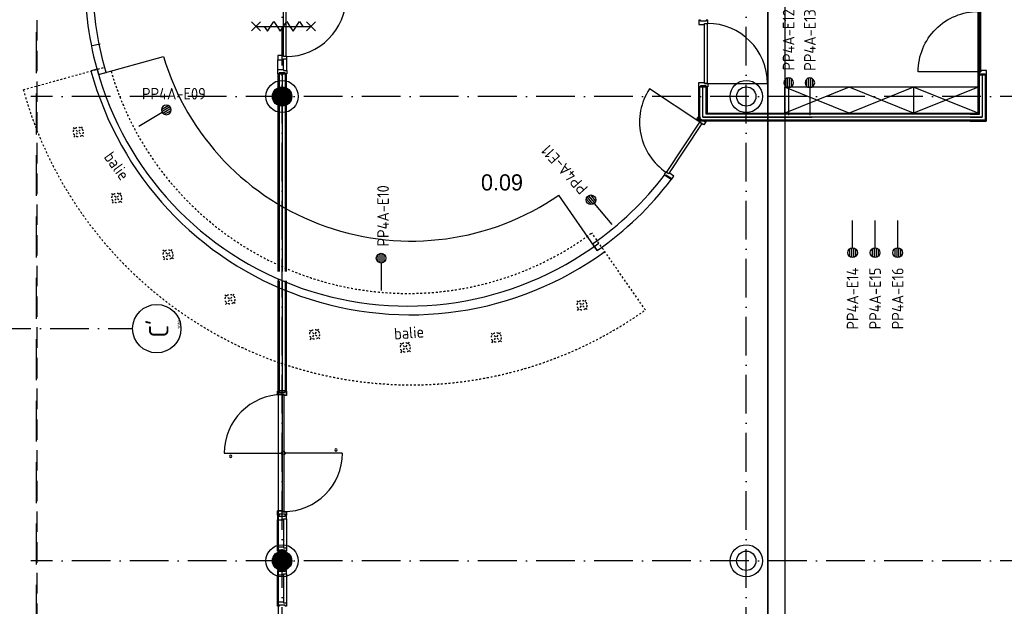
# Model space of a CAD drawing. Header units: millimetres. Extents: x 90707 to 450385, y -1262 to 949019.
# Tile 21 of 60: x 170076 to 185348, y 19302 to 28399. Entities that reach past the tile are written whole.
import ezdxf
from ezdxf.enums import TextEntityAlignment as Align

# ---------------------------------------------------------------- set-up
doc = ezdxf.new("R2010")
doc.units = ezdxf.units.MM
doc.header["$LTSCALE"] = 100
for name, pattern in [('DASHDOT', [9, 6, -1.5, 0, -1.5]), ('DASHED', [3, 1.5, -1.5]), ('HIDDEN', [9.525, 6.35, -3.175]), ('HIDDEN2', [4.7625, 3.175, -1.5875])]:
    doc.linetypes.add(name, pattern=pattern)
doc.layers.get('0').update_dxf_attribs({"linetype": 'CONTINUOUS'})
for name, color, linetype in [('AL$1----_ALGEMEEN', 7, 'CONTINUOUS'), ('AL$1----_TEKST', 7, 'CONTINUOUS'), ('AL$2----_RENVOOI', 7, 'CONTINUOUS'), ('AL$7----_STRAMIEN', 1, 'DASHDOT'), ('AL$8----_HULPKOLOM', 2, 'CONTINUOUS'), ('AL22----_BINNENWAND', 7, 'CONTINUOUS'), ('AL28----_KONSTRUKTIE', 3, 'CONTINUOUS'), ('AL32----_BINNENKOZ', 7, 'CONTINUOUS'), ('AL32----_DRAAIRICHTING', 1, 'CONTINUOUS'), ('AL65----_BEVEILIGING', 7, 'CONTINUOUS'), ('ALL-----_REFLIJNEN', 8, 'CONTINUOUS'), ('ALN-----_BLOCKNAAM', 2, 'CONTINUOUS'), ('ALXAA---_GEWBETON', 12, 'CONTINUOUS'), ('BOUW', 8, 'CONTINUOUS'), ('EB6441--_ATTRIB', 2, 'CONTINUOUS'), ('EL6441--_DATACOM', 3, 'CONTINUOUS'), ('LIJN070', 130, 'CONTINUOUS'), ('MEUBILAIR', 6, 'CONTINUOUS'), ('MV-BINNENWANDEN', 1, 'CONTINUOUS'), ('VOLGNUMMER', 7, 'CONTINUOUS')]:
    doc.layers.add(name, color=color, linetype=linetype)
doc.styles.add('1_8', font='ISO', dxfattribs={"height": 1.8})
doc.styles.add('2_0', font='iso', dxfattribs={"height": 200})
doc.styles.add('BURO-025', font='BUROFONT.shx', dxfattribs={"height": 250})
doc.styles.get("Standard").update_dxf_attribs({"font": 'iso.shx'})

# ---------------------------------------------------------------- blocks, each defined once
blk = doc.blocks.new('ES4X2')
for p, q in [((-0.45, 1.4), (-0.45, 2.6)), ((-0.15, 1.27), (-0.15, 2.73)), ((0.15, 1.27), (0.15, 2.73)), ((0.45, 1.4), (0.45, 2.6)), ((0, 1.25), (0, -3))]:
    blk.add_line(p, q)
blk.add_circle((0, 2), 0.75)
at = {"style": '1_8', "flags": 8}
for tag, p in [('NUMMER', (1.25, 3.5)), ('CODE', (-1.25, 3.5))]:
    blk.add_attdef(tag, text='', height=1.8, rotation=90, dxfattribs=at).set_placement(p, align=Align.MIDDLE_LEFT)
blk.add_attdef('M_CODE', text='', height=1.8, dxfattribs=at).set_placement((0, 0), align=Align.MIDDLE_CENTER)
blk = doc.blocks.new('1010')
at = {"layer": 'AL$7----_STRAMIEN', "color": 7, "linetype": 'Continuous'}
blk.add_circle((0, 750), 750, dxfattribs=at)
at = {"layer": 'AL$7----_STRAMIEN', "color": 3, "linetype": 'Continuous'}
blk.add_attdef('STR-NAAM', text='', height=600, rotation=360, dxfattribs=at).set_placement((0, 750), align=Align.MIDDLE)
at = {"layer": 'ALN-----_BLOCKNAAM', "linetype": 'Continuous'}
blk.add_text('1010', height=100, dxfattribs=at).set_placement((0, 0))
blk = doc.blocks.new('EH100000')
at = {"linetype": 'ByBlock'}
for p, q in [((1, 0.5), (0, 0.5)), ((1, 0.5, 1), (0, 0.5, 1)), ((0, -0.5, 1), (1, -0.5, 1)), ((1, -0.5), (0, -0.5))]:
    blk.add_line(p, q, dxfattribs=at)
at = {"linetype": 'ByBlock', "invisible_edges": 15}
for points in [[(1, -0.5), (0, -0.5), (0, 0.5), (1, 0.5)], [(0, 0.5), (1, 0.5), (1, 0.5, 1), (0, 0.5, 1)], [(0, -0.5, 1), (1, -0.5, 1), (1, -0.5), (0, -0.5)]]:
    blk.add_3dface(points, dxfattribs=at)
at = {"linetype": 'ByBlock', "style": '2_0', "flags": 8}
blk.add_attdef('FUNCTIE', text='', height=0.5, dxfattribs=at).set_placement((0.5, 0), align=Align.MIDDLE)
at = {"linetype": 'ByBlock', "flags": 9}
blk.add_attdef('SCHOT', text='', height=0.5, dxfattribs=at).set_placement((0.5, 0), align=Align.MIDDLE)
blk = doc.blocks.new('A$Cca306792')
at = {"layer": 'AL$1----_ALGEMEEN', "color": 8}
for p, q in [((80182, 28809), (81188, 29088)), ((89065, 27183), (88961, 27252)), ((89065, 27183), (88961, 27252)), ((87916, 26083), (87319, 26941)), ((87845, 26186), (87916, 26083))]:
    blk.add_line(p, q, dxfattribs=at)
at = {"layer": 'AL$1----_ALGEMEEN', "color": 8, "linetype": 'DASHED', "ltscale": 0.2}
for p, q in [((79014, 28575), (80277, 28925)), ((88663, 25160), (87832, 26354))]:
    blk.add_line(p, q, dxfattribs=at)
at = {"layer": 'AL$1----_ALGEMEEN', "color": 8, "linetype": 'Continuous'}
blk.add_lwpolyline([(80180, 28809), (80300, 28842, -0.07751), (80098, 30350), (79973, 30350, 0.077269)], format="xyb", close=True, dxfattribs=at)
at = {"layer": 'AL$1----_ALGEMEEN', "color": 8}
blk.add_lwpolyline([(80158, 28892), (80064, 28866)], dxfattribs=at)
at = {"layer": 'AL$1----_ALGEMEEN', "color": 8, "linetype": 'DASHED', "ltscale": 0.2}
for points in [[(79948, 27852), (79784, 27987)], [(79799, 27838), (79934, 28001)], [(80544, 26828), (80381, 26963)], [(80395, 26814), (80530, 26977)], [(81341, 25951), (81177, 26086)], [(81191, 25937), (81326, 26100)], [(82302, 25258), (82138, 25393)], [(82152, 25244), (82288, 25408)], [(87761, 25166), (87598, 25301)], [(87612, 25152), (87747, 25315)], [(83614, 24713), (83450, 24848)], [(83464, 24699), (83599, 24862)], [(86432, 24665), (86268, 24800)], [(86282, 24651), (86418, 24815)], [(85020, 24511), (84856, 24646)], [(84870, 24497), (85006, 24660)]]:
    blk.add_lwpolyline(points, dxfattribs=at)
for centre in [(79866, 27919), (80463, 26896), (81259, 26018), (82220, 25326), (87680, 25233), (83532, 24781), (86350, 24733), (84938, 24579)]:
    blk.add_circle(centre, 75, dxfattribs=at)
at = {"layer": 'AL$1----_ALGEMEEN', "color": 8}
for centre, radius, start, end in [((85034, 30244), 4016, 196.721, 304.6768), ((85016, 30219), 5134, 195.2853, 305.9974), ((84973, 30212), 4992, 195.3357, 306.4805), ((85034, 30245), 4937, 304.7006, 322.6906), ((85034, 30245), 5062, 304.7038, 322.7835)]:
    blk.add_arc(centre, radius, start, end, dxfattribs=at)
at = {"layer": 'AL$1----_ALGEMEEN', "color": 8, "linetype": 'DASHED', "ltscale": 0.2}
for centre, radius, start, end in [((84981, 30218), 4802, 196.3926, 306.4313), ((85034, 30245), 6247, 195.508, 305.5167)]:
    blk.add_arc(centre, radius, start, end, dxfattribs=at)
at = {"layer": 'AL$2----_RENVOOI', "color": 8, "linetype": 'Continuous'}
for centre, start, end in [((83862, 22990), 0, 180), ((83862, 22990), 180, 0), ((82229, 22890), 0, 180), ((82229, 22890), 180, 0)]:
    blk.add_arc(centre, 18.7, start, end, dxfattribs=at)
at = {"layer": 'AL$7----_STRAMIEN', "color": 1}
for p, q in [((83028, 5550), (83028, 30767)), ((101068, 28470), (79128, 28470)), ((101068, 21270), (79128, 21270))]:
    blk.add_line(p, q, dxfattribs=at)
blk.add_lwpolyline([(90228, 5550), (90228, 78659)], dxfattribs=at)
at = {"layer": 'AL$7----_STRAMIEN'}
blk.add_lwpolyline([(52428, 24870), (80709, 24870)], dxfattribs=at)
at = {"layer": 'AL$8----_HULPKOLOM', "color": 8}
for centre in [(83028, 28470), (90228, 28470), (83028, 21270), (90228, 21270)]:
    blk.add_circle(centre, 250, dxfattribs=at)
at = {"layer": 'AL22----_BINNENWAND', "color": 8}
for p, q in [((80205, 29280), (80083, 29256)), ((82966, 28606), (82966, 28822)), ((82966, 28822), (83091, 28822)), ((83091, 28822), (83091, 28606)), ((89494, 28618), (89619, 28618)), ((89494, 28086), (89494, 28618)), ((89619, 28618), (89619, 28211)), ((91824, 28614), (90824, 28614)), ((90824, 28614), (90824, 28214)), ((91824, 28614), (90824, 28214)), ((91824, 28214), (90824, 28614)), ((90824, 28214), (90824, 28614)), ((92824, 28614), (91824, 28614)), ((92824, 28614), (91824, 28214)), ((92824, 28214), (91824, 28614)), ((93824, 28614), (92824, 28214)), ((93824, 28214), (92824, 28614)), ((82966, 25758), (82966, 28333)), ((83091, 28333), (83091, 25758)), ((89619, 28211), (93825, 28211)), ((93950, 28086), (89494, 28086)), ((82966, 23907), (82966, 25609)), ((83091, 25609), (83091, 23907)), ((83091, 23907), (82966, 23907))]:
    blk.add_line(p, q, dxfattribs=at)
at = {"layer": 'AL22----_BINNENWAND', "color": 8, "linetype": 'Continuous'}
for p, q in [((82981, 28822), (82981, 28612)), ((83076, 28822), (83076, 28612)), ((89509, 28101), (89509, 28618)), ((89604, 28196), (89604, 28618)), ((82981, 28327), (82981, 25758)), ((83076, 28327), (83076, 25758)), ((93840, 28196), (89604, 28196)), ((93935, 28101), (89509, 28101)), ((92452, 28097), (89509, 28097)), ((82981, 25609), (82981, 23907)), ((83076, 25609), (83076, 23907))]:
    blk.add_line(p, q, dxfattribs=at)
at = {"layer": 'AL22----_BINNENWAND', "color": 8}
blk.add_lwpolyline([(92824, 28614), (92824, 28214), (93824, 28214), (93824, 28614)], close=True, dxfattribs=at)
at = {"layer": 'AL28----_KONSTRUKTIE', "color": 8}
for centre in [(83028, 28470), (90228, 28470), (83028, 21270), (90228, 21270)]:
    blk.add_circle(centre, 150, dxfattribs=at)
at = {"layer": 'AL32----_BINNENKOZ', "color": 8, "linetype": 'HIDDEN2'}
blk.add_line((79230, 11716), (79230, 36774), dxfattribs=at)
at = {"layer": 'AL32----_BINNENKOZ', "color": 8}
for p, q in [((83049, 29089), (83049, 30023)), ((83089, 29089), (83089, 30023)), ((89494, 29654), (89494, 29587)), ((89516, 29654), (89494, 29654)), ((89516, 29638), (89516, 29654)), ((89608, 29638), (89516, 29638)), ((89608, 29654), (89608, 29638)), ((89633, 29654), (89608, 29654)), ((89633, 29604), (89633, 29654)), ((89494, 29587), (89582, 29587)), ((89582, 28670), (89582, 29604)), ((89582, 29604), (89622, 29604)), ((89582, 29604), (89633, 29604)), ((89582, 29587), (89582, 29604)), ((89622, 29604), (89622, 28670)), ((83049, 29106), (82961, 29106)), ((82961, 29106), (82961, 29039)), ((82961, 28889), (82961, 29039)), ((82961, 29039), (83049, 29039)), ((83049, 29089), (83049, 29106)), ((83100, 29089), (83049, 29089)), ((83049, 29039), (83049, 29056)), ((83049, 29056), (83100, 29056)), ((83049, 28889), (83049, 29039)), ((83100, 29056), (83100, 29089)), ((83100, 29056), (83100, 29089)), ((83100, 28872), (83100, 29056)), ((82961, 28822), (82961, 28889)), ((82961, 28889), (83049, 28889)), ((83049, 28889), (83049, 28872)), ((83049, 28872), (83100, 28872)), ((83100, 28872), (83100, 28822)), ((82983, 28822), (82961, 28822)), ((83075, 28838), (82983, 28838)), ((82983, 28838), (82983, 28822)), ((83075, 28822), (83075, 28838)), ((83100, 28822), (83075, 28822)), ((89494, 28620), (89494, 28687)), ((89494, 28687), (89582, 28687)), ((89516, 28620), (89494, 28620)), ((89516, 28636), (89516, 28620)), ((89608, 28636), (89516, 28636)), ((89582, 28687), (89582, 28670)), ((89622, 28670), (89582, 28670)), ((89582, 28670), (89633, 28670)), ((89608, 28620), (89608, 28636)), ((89633, 28620), (89608, 28620)), ((89633, 28670), (89633, 28620)), ((92719, 28203), (93653, 28203)), ((89105, 27369), (89105, 27369)), ((82959, 23902), (82984, 23902)), ((82959, 23852), (82959, 23902)), ((83061, 23852), (82959, 23852)), ((82984, 23902), (82984, 23886)), ((82984, 23886), (83073, 23886)), ((83061, 23835), (83061, 23852)), ((83098, 23835), (83061, 23835)), ((83073, 23886), (83073, 23902)), ((83073, 23902), (83098, 23902)), ((83098, 23902), (83098, 23835)), ((82959, 21977), (82959, 22044)), ((82959, 22044), (83031, 22044)), ((83073, 21993), (82984, 21993)), ((82984, 21993), (82984, 21977)), ((83031, 22044), (83031, 22027)), ((83031, 22027), (83098, 22027)), ((83073, 21977), (83073, 21993)), ((83098, 22027), (83098, 21977)), ((82984, 21977), (82959, 21977)), ((82984, 21972), (82959, 21972)), ((82959, 21972), (82959, 21905)), ((82959, 21905), (83047, 21905)), ((82984, 21956), (82984, 21972)), ((83073, 21956), (82984, 21956)), ((83047, 21905), (83047, 21922)), ((83047, 21922), (83098, 21922)), ((83047, 21905), (83047, 21487)), ((83098, 21977), (83073, 21977)), ((83098, 21972), (83073, 21972)), ((83073, 21972), (83073, 21956)), ((83098, 21922), (83098, 21972)), ((82959, 21420), (82959, 21487)), ((82959, 21487), (83047, 21487)), ((82982, 21420), (82959, 21420)), ((83073, 21436), (82982, 21436)), ((82982, 21436), (82982, 21420)), ((83047, 21487), (83047, 21470)), ((83047, 21470), (83098, 21470)), ((83073, 21420), (83073, 21436)), ((83098, 21420), (83073, 21420)), ((83098, 21470), (83098, 21420)), ((82984, 21120), (82959, 21120)), ((82959, 21120), (82959, 21053)), ((82984, 21104), (82984, 21120)), ((83073, 21104), (82984, 21104)), ((83098, 21120), (83073, 21120)), ((83073, 21120), (83073, 21104)), ((83098, 21070), (83098, 21120)), ((82959, 21053), (83047, 21053)), ((83047, 21053), (83047, 21070)), ((83047, 21070), (83098, 21070)), ((83047, 21053), (83047, 20634)), ((82959, 20567), (82959, 20634)), ((82959, 20634), (83047, 20634)), ((83047, 20634), (83047, 20617)), ((82982, 20567), (82959, 20567)), ((83073, 20583), (82982, 20583)), ((82982, 20583), (82982, 20567)), ((83047, 20617), (83098, 20617)), ((83073, 20567), (83073, 20583)), ((83098, 20567), (83073, 20567)), ((83098, 20617), (83098, 20567))]:
    blk.add_line(p, q, dxfattribs=at)
at = {"layer": 'AL32----_BINNENKOZ', "color": 8, "linetype": 'Continuous'}
for p, q in [((82959, 23902), (82959, 23852)), ((83061, 23852), (82959, 23852)), ((83035, 22034), (83035, 23845)), ((83035, 23845), (83057, 23845)), ((83057, 23845), (83057, 22034)), ((83061, 23835), (83061, 23852)), ((83098, 23835), (83061, 23835)), ((83098, 23835), (83098, 23902)), ((82129, 22940), (83035, 22940)), ((83962, 22940), (83057, 22940)), ((82959, 22044), (82959, 21977)), ((83031, 22044), (82959, 22044)), ((83031, 22027), (83031, 22044)), ((83098, 22027), (83031, 22027)), ((83057, 22034), (83035, 22034)), ((83098, 21977), (83098, 22027)), ((82959, 21487), (82959, 21905)), ((83098, 21922), (83098, 21470)), ((82959, 20634), (82959, 21053)), ((83098, 21070), (83098, 20617))]:
    blk.add_line(p, q, dxfattribs=at)
at = {"layer": 'AL32----_BINNENKOZ', "color": 8}
for points in [[(89491, 28162), (89512, 28148), (89503, 28135), (89580, 28084), (89588, 28097), (89607, 28085), (89570, 28029), (89496, 28078), (89506, 28092), (89463, 28120), (89491, 28162)], [(88953, 27258), (88973, 27244), (88982, 27257), (89059, 27207), (89050, 27193), (89068, 27181), (89105, 27237), (89032, 27286), (89023, 27271), (88980, 27300), (88953, 27258)]]:
    blk.add_lwpolyline(points, dxfattribs=at)
blk.add_lwpolyline([(89023, 27271), (88989, 27293), (89506, 28072), (89539, 28050)], close=True, dxfattribs=at)
blk.add_circle((83046, 22940), 30, dxfattribs=at)
at = {"layer": 'AL32----_BINNENKOZ', "color": 8, "linetype": 'Continuous'}
for centre, start, end in [((83035, 22940), 90, 180), ((83057, 22940), 270, 0)]:
    blk.add_arc(centre, 906, start, end, dxfattribs=at)
at = {"layer": 'AL32----_DRAAIRICHTING', "color": 8}
blk.add_line((89622, 28670), (90556, 28670), dxfattribs=at)
blk.add_lwpolyline([(89506, 28072), (88727, 28588, 0.414214), (88989, 27293, 0.414214)], format="xyb", dxfattribs=at)
for centre, start, end in [((83089, 30023), 270, 0), ((89622, 28670), 0, 90)]:
    blk.add_arc(centre, 934, start, end, dxfattribs=at)
at = {"layer": 'AL65----_BEVEILIGING', "color": 8, "linetype": 'Continuous'}
for p, q in [((82799, 29481), (82899, 29631)), ((82899, 29631), (82949, 29556)), ((82999, 29481), (83099, 29631)), ((83099, 29631), (83149, 29556)), ((83199, 29481), (83299, 29631)), ((83299, 29631), (83349, 29556)), ((82554, 29626), (82694, 29486)), ((82554, 29486), (82694, 29626)), ((82624, 29556), (83474, 29556)), ((82749, 29556), (82799, 29481)), ((82949, 29556), (82999, 29481)), ((83149, 29556), (83199, 29481)), ((83404, 29626), (83544, 29486)), ((83404, 29486), (83544, 29626))]:
    blk.add_line(p, q, dxfattribs=at)
at = {"layer": 'ALL-----_REFLIJNEN', "color": 8, "linetype": 'Continuous'}
for p, q in [((83028, 28822), (83028, 25758)), ((89556, 28148), (89556, 28618)), ((93888, 28148), (89556, 28148)), ((91248, 28145), (89556, 28145)), ((83028, 25609), (83028, 23907))]:
    blk.add_line(p, q, dxfattribs=at)
at = {"layer": 'ALXAA---_GEWBETON', "color": 8}
for p, q in [((82908, 28380), (82908, 28560)), ((82928, 28358), (82928, 28581)), ((82948, 28343), (82948, 28596)), ((82968, 28332), (82968, 28607)), ((82988, 28325), (82988, 28614)), ((83008, 28321), (83008, 28618)), ((83028, 28320), (83028, 28620)), ((83048, 28321), (83048, 28618)), ((83068, 28325), (83068, 28614)), ((83088, 28332), (83088, 28607)), ((83108, 28343), (83108, 28596)), ((83128, 28358), (83128, 28581)), ((83148, 28380), (83148, 28560)), ((82888, 28416), (82888, 28523)), ((83168, 28416), (83168, 28523)), ((82928, 21158), (82928, 21381)), ((82948, 21143), (82948, 21396)), ((82968, 21132), (82968, 21407)), ((82988, 21125), (82988, 21414)), ((83008, 21121), (83008, 21418)), ((83028, 21120), (83028, 21420)), ((83048, 21121), (83048, 21418)), ((83068, 21125), (83068, 21414)), ((83088, 21132), (83088, 21407)), ((83108, 21143), (83108, 21396)), ((83128, 21158), (83128, 21381)), ((82888, 21216), (82888, 21323)), ((82908, 21180), (82908, 21360)), ((83148, 21180), (83148, 21360)), ((83168, 21216), (83168, 21323))]:
    blk.add_line(p, q, dxfattribs=at)
at = {"layer": 'MEUBILAIR', "color": 8}
for p, q in [((93825, 28207), (93825, 35161)), ((93840, 35176), (93840, 28192)), ((93825, 28211), (93825, 28808)), ((93825, 28808), (93950, 28808)), ((93840, 28808), (93840, 28196)), ((93888, 28808), (93888, 28148)), ((93935, 28808), (93935, 28101)), ((93950, 28808), (93950, 28086)), ((93824, 28214), (93824, 28614)), ((93703, 28207), (93825, 28207)), ((93840, 28192), (93703, 28192)), ((93888, 28145), (93703, 28145)), ((93935, 28097), (93703, 28097)), ((93950, 28082), (93703, 28082))]:
    blk.add_line(p, q, dxfattribs=at)
blk.add_lwpolyline([(93828, 28855), (92894, 28855, -0.414214), (93828, 29789, -0.414214)], format="xyb", dxfattribs=at)
blk.add_lwpolyline([(93868, 29789), (93828, 29789), (93828, 28855), (93868, 28855)], close=True, dxfattribs=at)
blk.add_lwpolyline([(93817, 28805), (93842, 28805), (93842, 28821), (93934, 28821), (93934, 28805), (93956, 28805), (93956, 28872), (93868, 28872), (93868, 28855), (93817, 28855), (93817, 28805)], dxfattribs=at)
at = {"layer": 'MV-BINNENWANDEN', "color": 8}
blk.add_line((82966, 25634), (82966, 9820), dxfattribs=at)
at = {"layer": 'AL$7----_STRAMIEN', "xscale": 0.5, "yscale": 0.5, "zscale": 0.5, "rotation": 90}
blk.add_blockref('1010', (81459, 24870), dxfattribs=at).add_auto_attribs({'STR-NAAM': "C'"})
at = {"layer": 'AL22----_BINNENWAND', "color": 8, "xscale": 19671.86249558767, "yscale": 270, "zscale": 60, "rotation": 270}
blk.add_blockref('EH100000', (90696, 37416), dxfattribs=at)
at = {"layer": 'AL$1----_ALGEMEEN', "color": 8, "linetype": 'DASHED', "ltscale": 0.2}
for p in [(79866, 27919), (80463, 26896), (81259, 26018), (82220, 25326), (87680, 25233), (83532, 24781), (86350, 24733), (84938, 24579)]:
    blk.add_text('6301', height=10, rotation=95.408, dxfattribs=at).set_placement(p)
at = {"layer": 'AL$1----_TEKST', "color": 8}
for rotation, p in [(306, (80255, 27530)), (4.3137, (84771, 24700))]:
    blk.add_text('balie', height=180, rotation=rotation, dxfattribs=at).set_placement(p)
at = {"layer": 'BOUW', "style": 'BURO-025'}
blk.add_text('0.09', height=250, dxfattribs=at).set_placement((86113, 27013))
at = {"layer": 'VOLGNUMMER', "color": 252, "linetype": 'ByBlock'}
for tag, p in [('0.28', (16187, 74214)), ('0.16', (78893, 73105)), ('0.17', (62961, 72994)), ('0.29', (35887, 72529)), ('0.18', (53124, 64542)), ('0.701', (85482, 63517)), ('0.30', (29366, 63128)), ('0.32', (36092, 63166)), ('0.12', (90689, 63024)), ('0.29A', (33165, 62745)), ('0.30', (38191, 61494)), ('0.19', (61479, 61433)), ('0.27', (17657, 61363)), ('0.14', (89762, 60088)), ('0.33', (45869, 59450)), ('0.15', (73454, 57402)), ('0.25', (28058, 57013)), ('0.801', (112714, 57073)), ('0.18A', (61029, 56759)), ('0.26A', (36299, 54851)), ('0.20', (60895, 53506)), ('0.800', (90980, 50804)), ('0.25A', (73288, 48435)), ('0.21', (58702, 48178)), ('0.300', (94483, 48257)), ('0.24', (35041, 47783)), ('0.102', (87631, 47613)), ('0.203', (95795, 46197)), ('0.26', (18559, 46119)), ('0.802', (68387, 42721)), ('0.204', (95497, 42149)), ('0.07B', (66790, 38909)), ('0.702', (95327, 36513))]:
    blk.add_attdef(tag, text='', height=250, dxfattribs=at).set_placement(p, align=Align.MIDDLE_CENTER)
at = {"layer": 'VOLGNUMMER', "color": 8, "linetype": 'ByBlock'}
blk.add_attdef('0.600', text='', height=250, dxfattribs=at).set_placement((96800, 48300), align=Align.MIDDLE_CENTER)

msp = doc.modelspace()

# ---------------------------------------------------------------- linework, layer by layer
at = {"layer": 'LIJN070', "linetype": 'HIDDEN'}
msp.add_line((170337, 5663), (170337, 34373), dxfattribs=at)

# ---------------------------------------------------------------- block references
at = {"layer": 'EL6441--_DATACOM'}
msp.add_blockref('A$Cca306792', (91118, -1262), dxfattribs=at)
ref = msp.add_blockref('ES4X2', (182002, 27221), dxfattribs=dict(at, xscale=-100, yscale=100, zscale=100))
ref.add_attrib('CODE', 'PP4A-E12', dxfattribs={"layer": 'EB6441--_ATTRIB', "color": 1, "height": 180, "rotation": 90, "style": '1_8', "flags": 8}).set_placement((182002, 28561), align=Align.MIDDLE_RIGHT)
ref = msp.add_blockref('ES4X2', (182332, 27221), dxfattribs=dict(at, xscale=-100, yscale=100, zscale=100))
ref.add_attrib('CODE', 'PP4A-E13', dxfattribs={"layer": 'EB6441--_ATTRIB', "color": 1, "height": 180, "rotation": 90, "style": '1_8', "flags": 8}).set_placement((182332, 28561), align=Align.MIDDLE_RIGHT)
ref = msp.add_blockref('ES4X2', (172179, 26898), dxfattribs=dict(at, xscale=-99.99999999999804, yscale=100, zscale=100, rotation=300.9637565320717))
ref.add_attrib('CODE', 'PP4A-E09', dxfattribs={"layer": 'EB6441--_ATTRIB', "color": 1, "height": 180, "style": '1_8', "flags": 8}).set_placement((172962, 27251), align=Align.MIDDLE_RIGHT)
ref = msp.add_blockref('ES4X2', (179065, 25453), dxfattribs=dict(at, xscale=99.99999999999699, yscale=99.99999999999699, zscale=99.99999999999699, rotation=40.02398731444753))
ref.add_attrib('CODE', 'PP4A-E11', dxfattribs={"layer": 'EB6441--_ATTRIB', "color": 1, "height": 180, "rotation": 132.2354, "style": '1_8', "flags": 8}).set_placement((178217, 26416), align=Align.MIDDLE_RIGHT)
ref = msp.add_blockref('ES4X2', (175682, 24501), dxfattribs=dict(at, xscale=100, yscale=100, zscale=100))
ref.add_attrib('CODE', 'PP4A-E10', dxfattribs={"layer": 'EB6441--_ATTRIB', "color": 10, "height": 180, "rotation": 90, "style": '1_8', "flags": 8}).set_placement((175712, 24881), align=Align.MIDDLE_LEFT)
ref = msp.add_blockref('ES4X2', (182994, 24985), dxfattribs=dict(at, xscale=100, yscale=100, zscale=100, rotation=180))
ref.add_attrib('CODE', 'PP4A-E14', dxfattribs={"layer": 'EB6441--_ATTRIB', "color": 1, "height": 180, "rotation": 90, "style": '1_8', "flags": 8}).set_placement((182994, 24555), align=Align.MIDDLE_RIGHT)
ref = msp.add_blockref('ES4X2', (183344, 24985), dxfattribs=dict(at, xscale=100, yscale=100, zscale=100, rotation=180))
ref.add_attrib('CODE', 'PP4A-E15', dxfattribs={"layer": 'EB6441--_ATTRIB', "color": 1, "height": 180, "rotation": 90, "style": '1_8', "flags": 8}).set_placement((183344, 24555), align=Align.MIDDLE_RIGHT)
ref = msp.add_blockref('ES4X2', (183694, 24985), dxfattribs=dict(at, xscale=100, yscale=100, zscale=100, rotation=180))
ref.add_attrib('CODE', 'PP4A-E16', dxfattribs={"layer": 'EB6441--_ATTRIB', "color": 1, "height": 180, "rotation": 90, "style": '1_8', "flags": 8}).set_placement((183694, 24555), align=Align.MIDDLE_RIGHT)

doc.saveas('drawing.dxf')
